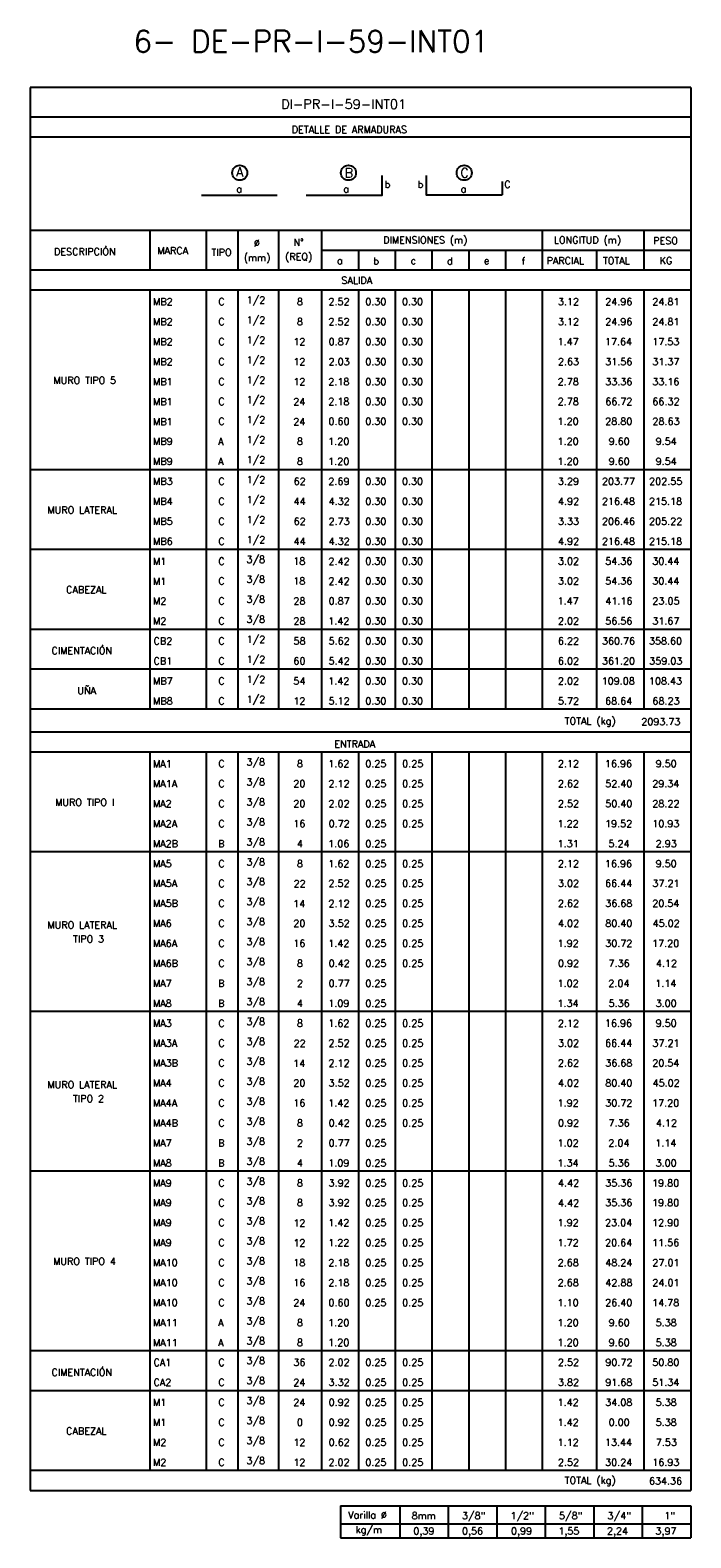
# Model space of a CAD drawing. Header units: metres. Extents: x -344 to 326, y 129 to 266.
# Tile 10 of 15: x -33 to -8, y 129 to 186. Entities that reach past the tile are written whole.
import ezdxf
from ezdxf.enums import TextEntityAlignment as Align

# ---------------------------------------------------------------- set-up
doc = ezdxf.new("R2010")
doc.units = ezdxf.units.M
for name, color, linetype in [('XREF-SE-CUADROS DE DESPIECE - HUAURA_PQT4$0$21', 3, 'Continuous'), ('XREF-SE-CUADROS DE DESPIECE - HUAURA_PQT4$0$21C', 3, 'Continuous'), ('XREF-SE-CUADROS DE DESPIECE - HUAURA_PQT4$0$23', 2, 'Continuous'), ('XREF-SE-CUADROS DE DESPIECE - HUAURA_PQT4$0$S-ANNO-TEXT', 7, 'Continuous'), ('XREF-SE-CUADROS DE DESPIECE - HUAURA_PQT4$0$S-LNWK-0006', 1, 'Continuous')]:
    doc.layers.add(name, color=color, linetype=linetype)
doc.styles.add('XREF-SE-CUADROS DE DESPIECE - HUAURA_PQT4$0$ROMANS-SP', font='romans.shx', dxfattribs={"width": 0.7})
doc.styles.add('XREF-SE-CUADROS DE DESPIECE - HUAURA_PQT4$0$TEGEPSA 100', font='romans.shx')

# ---------------------------------------------------------------- blocks, each defined once
blk = doc.blocks.new('XREF-SE-CUADROS DE DESPIECE - HUAURA_PQT4')
blk.add_line((72.039, 56.826), (72.039, 54.528))
at = {"layer": 'XREF-SE-CUADROS DE DESPIECE - HUAURA_PQT4$0$21'}
for p, q in [((54.887, 72.91), (54.887, 71.379)), ((57.054, 72.91), (57.054, 71.379)), ((58.266, 72.91), (58.266, 71.379)), ((59.836, 72.91), (59.836, 71.379)), ((61.486, 72.91), (61.486, 71.379)), ((69.953, 72.91), (69.953, 71.379)), ((73.848, 72.91), (73.848, 71.379)), ((61.486, 72.14), (75.656, 72.14)), ((62.897, 72.14), (62.897, 71.379)), ((64.308, 72.14), (64.308, 71.379)), ((65.719, 72.14), (65.719, 71.379)), ((67.13, 72.14), (67.13, 71.379)), ((68.542, 72.14), (68.542, 71.379)), ((72.039, 72.14), (72.039, 71.379)), ((50.297, 71.379), (75.656, 71.379)), ((50.297, 70.617), (75.656, 70.617)), ((54.887, 70.617), (54.887, 54.528)), ((57.054, 70.617), (57.054, 56.826)), ((58.266, 70.617), (58.266, 56.826)), ((59.836, 70.617), (59.836, 56.826)), ((61.486, 70.617), (61.486, 56.826)), ((62.897, 70.617), (62.897, 56.826)), ((64.308, 70.617), (64.308, 56.826)), ((65.719, 70.617), (65.719, 56.826)), ((67.13, 70.617), (67.13, 56.826)), ((68.542, 70.617), (68.542, 56.826)), ((69.953, 70.617), (69.953, 54.528)), ((72.039, 70.617), (72.039, 56.826)), ((73.848, 70.617), (73.848, 54.528)), ((50.297, 63.721), (75.656, 63.721)), ((50.297, 60.657), (75.656, 60.657)), ((50.297, 57.592), (75.656, 57.592)), ((57.054, 56.826), (57.054, 54.528)), ((58.266, 56.826), (58.266, 54.528)), ((59.836, 56.826), (59.836, 54.528)), ((61.486, 56.826), (61.486, 54.528)), ((62.897, 56.826), (62.897, 54.528)), ((64.308, 56.826), (64.308, 54.528)), ((65.719, 56.826), (65.719, 54.528)), ((67.13, 56.826), (67.13, 54.528)), ((68.542, 56.826), (68.542, 54.528)), ((50.297, 56.06), (75.656, 56.06)), ((50.297, 54.528), (54.887, 54.528)), ((54.887, 54.528), (75.656, 54.528)), ((50.297, 53.641), (75.656, 53.641)), ((50.297, 52.879), (75.656, 52.879)), ((54.887, 52.879), (54.887, 25.298)), ((57.054, 52.879), (57.054, 25.298)), ((58.266, 52.879), (58.266, 25.298)), ((59.836, 52.879), (59.836, 25.298)), ((61.486, 52.879), (61.486, 25.298)), ((62.897, 52.879), (62.897, 25.298)), ((64.308, 52.879), (64.308, 25.298)), ((65.719, 52.879), (65.719, 25.298)), ((67.13, 52.879), (67.13, 25.298)), ((68.542, 52.879), (68.542, 25.298)), ((69.953, 52.879), (69.953, 25.298)), ((72.039, 52.879), (72.039, 25.298)), ((73.848, 52.879), (73.848, 25.298)), ((50.297, 49.048), (75.656, 49.048)), ((50.297, 42.919), (75.656, 42.919)), ((50.297, 36.79), (75.656, 36.79)), ((50.297, 29.895), (75.656, 29.895)), ((50.297, 28.362), (75.656, 28.362)), ((50.297, 25.298), (75.656, 25.298)), ((64.481, 23.932), (64.481, 22.704)), ((66.343, 23.932), (66.343, 22.704)), ((68.206, 23.932), (68.206, 22.704)), ((70.068, 23.932), (70.068, 22.704)), ((71.931, 23.932), (71.931, 22.704)), ((73.794, 23.932), (73.794, 22.704)), ((62.215, 23.244), (75.656, 23.244))]:
    blk.add_line(p, q, dxfattribs=at)
at = {"layer": 'XREF-SE-CUADROS DE DESPIECE - HUAURA_PQT4$0$21C'}
for centre in [(58.341, 75.107), (62.516, 75.107), (66.958, 75.107)]:
    blk.add_circle(centre, 0.288, dxfattribs=at)
at = {"layer": 'XREF-SE-CUADROS DE DESPIECE - HUAURA_PQT4$0$23'}
for p, q in [((50.297, 78.38), (50.297, 24.523)), ((75.656, 78.38), (75.656, 24.523)), ((50.297, 72.91), (75.656, 72.91)), ((50.297, 24.523), (75.656, 24.523)), ((62.215, 23.932), (62.215, 22.704)), ((62.215, 23.932), (75.656, 23.932)), ((62.215, 23.932), (62.215, 22.704)), ((75.656, 23.932), (75.656, 22.704)), ((62.215, 22.704), (75.656, 22.704))]:
    blk.add_line(p, q, dxfattribs=at)
for points in [[(75.656, 78.38), (50.297, 78.38)], [(75.656, 77.244), (50.297, 77.244)], [(75.656, 76.474), (50.297, 76.474)]]:
    blk.add_lwpolyline(points, dxfattribs=at)
at = {"layer": 'XREF-SE-CUADROS DE DESPIECE - HUAURA_PQT4$0$S-LNWK-0006'}
blk.add_line((56.875, 74.255), (59.784, 74.255), dxfattribs=at)
blk.add_lwpolyline([(60.897, 74.255), (63.806, 74.255), (63.806, 75.006)], dxfattribs=at)
blk.add_lwpolyline([(68.416, 74.778), (68.416, 74.268, -0.414214), (68.403, 74.255), (65.507, 74.255), (65.507, 75.006)], format="xyb", dxfattribs=at)
at = {"style": 'XREF-SE-CUADROS DE DESPIECE - HUAURA_PQT4$0$TEGEPSA 100'}
for s, p in [('Ø', (58.885, 72.28)), ('N°', (60.406, 72.307)), ('DIMENSIONES (m)', (63.848, 72.394)), ('LONGITUD (m)', (70.397, 72.394)), ('PESO', (74.211, 72.367)), ('DESCRIPCIÓN', (51.215, 71.94)), ('MARCA', (55.18, 71.986)), ('TIPO', (57.255, 71.918)), ('(mm)', (58.499, 71.721)), ('(REQ)', (60.082, 71.748)), ('a', (62.078, 71.603)), ('b', (63.464, 71.591)), ('c', (64.905, 71.603)), ('d', (66.3, 71.592)), ('e', (67.712, 71.603)), ('f', (69.164, 71.589)), ('PARCIAL', (70.12, 71.601)), ('TOTAL', (72.284, 71.601)), ('KG', (74.461, 71.601)), ('MB2', (55.014, 70.021)), ('C', (57.521, 70.023)), (' 1/2', (58.418, 70.088)), ('8', (60.534, 70.024)), ('2.52', (61.747, 70.024)), ('0.30', (63.158, 70.024)), ('0.30', (64.57, 70.024)), ('3.12', (70.553, 70.024)), ('24.96', (72.369, 70.024)), ('24.81', (74.181, 70.024)), ('MB2', (55.014, 69.255)), ('C', (57.521, 69.257)), (' 1/2', (58.418, 69.322)), ('8', (60.534, 69.258)), ('2.52', (61.747, 69.258)), ('0.30', (63.158, 69.258)), ('0.30', (64.57, 69.258)), ('3.12', (70.553, 69.258)), ('24.96', (72.369, 69.258)), ('24.81', (74.181, 69.258)), ('MB2', (55.014, 68.489)), ('C', (57.521, 68.491)), (' 1/2', (58.418, 68.556)), ('12', (60.4, 68.487)), ('0.87', (61.75, 68.492)), ('0.30', (63.158, 68.492)), ('0.30', (64.57, 68.492)), ('1.47', (70.542, 68.489)), ('17.64', (72.359, 68.492)), ('17.53', (74.175, 68.492)), ('MB2', (55.014, 67.723)), ('C', (57.521, 67.725)), (' 1/2', (58.418, 67.79)), ('12', (60.4, 67.721)), ('2.03', (61.749, 67.726)), ('0.30', (63.158, 67.726)), ('0.30', (64.57, 67.726)), ('2.63', (70.553, 67.726)), ('31.56', (72.37, 67.726)), ('31.37', (74.18, 67.726)), ('MURO TIPO 5', (51.189, 67.011)), ('MB1', (55.014, 66.956)), ('C', (57.521, 66.959)), (' 1/2', (58.418, 67.024)), ('12', (60.4, 66.955)), ('2.18', (61.744, 66.96)), ('0.30', (63.158, 66.96)), ('0.30', (64.57, 66.96)), ('2.78', (70.548, 66.96)), ('33.36', (72.37, 66.96)), ('33.16', (74.179, 66.96)), ('MB1', (55.014, 66.19)), ('C', (57.521, 66.193)), (' 1/2', (58.418, 66.257)), ('24', (60.4, 66.19)), ('2.18', (61.744, 66.193)), ('0.30', (63.158, 66.193)), ('0.30', (64.57, 66.193)), ('2.78', (70.548, 66.193)), ('66.72', (72.374, 66.193)), ('66.32', (74.182, 66.193)), ('MB1', (55.014, 65.424)), ('C', (57.521, 65.427)), (' 1/2', (58.418, 65.491)), ('24', (60.4, 65.424)), ('0.60', (61.747, 65.427)), ('0.30', (63.158, 65.427)), ('0.30', (64.57, 65.427)), ('1.20', (70.539, 65.427)), ('28.80', (72.368, 65.427)), ('28.63', (74.183, 65.427)), ('MB9', (55.014, 64.661)), ('A', (57.515, 64.658)), (' 1/2', (58.418, 64.725)), ('8', (60.534, 64.661)), ('1.20', (61.735, 64.661)), ('1.20', (70.539, 64.661)), ('9.60', (72.498, 64.661)), ('9.54', (74.305, 64.661)), (' 1/2', (58.418, 63.959)), ('MB9', (55.014, 63.895)), ('A', (57.515, 63.892)), ('8', (60.534, 63.895)), ('1.20', (61.735, 63.895)), ('1.20', (70.539, 63.895)), ('9.60', (72.498, 63.895)), ('9.54', (74.305, 63.895)), ('MB3', (55.014, 63.129)), ('C', (57.521, 63.128)), (' 1/2', (58.418, 63.193)), ('62', (60.408, 63.129)), ('2.69', (61.746, 63.129)), ('0.30', (63.158, 63.129)), ('0.30', (64.57, 63.129)), ('3.29', (70.552, 63.129)), ('203.77', (72.244, 63.129)), ('202.55', (74.055, 63.129)), ('MB4', (55.014, 62.359)), ('C', (57.521, 62.362)), (' 1/2', (58.418, 62.427)), ('44', (60.408, 62.359)), ('4.32', (61.755, 62.363)), ('0.30', (63.158, 62.363)), ('0.30', (64.57, 62.363)), ('4.92', (70.56, 62.363)), ('216.48', (72.242, 62.363)), ('215.18', (74.051, 62.363)), ('MURO LATERAL', (50.96, 62.031)), (' 1/2', (58.418, 61.661)), ('MB5', (55.014, 61.597)), ('C', (57.521, 61.596)), ('62', (60.408, 61.597)), ('2.73', (61.749, 61.597)), ('0.30', (63.158, 61.597)), ('0.30', (64.57, 61.597)), ('3.33', (70.555, 61.597)), ('206.46', (72.242, 61.597)), ('205.22', (74.054, 61.597)), ('MB6', (55.014, 60.83)), ('C', (57.521, 60.83)), (' 1/2', (58.418, 60.894)), ('44', (60.408, 60.827)), ('4.32', (61.755, 60.83)), ('0.30', (63.158, 60.83)), ('0.30', (64.57, 60.83)), ('4.92', (70.56, 60.83)), ('216.48', (72.242, 60.83)), ('215.18', (74.051, 60.83)), ('M1', (55.014, 60.061)), ('C', (57.521, 60.063)), (' 3/8', (58.415, 60.128)), ('18', (60.396, 60.064)), ('2.42', (61.747, 60.062)), ('0.30', (63.158, 60.064)), ('0.30', (64.57, 60.064)), ('3.02', (70.553, 60.064)), ('54.36', (72.37, 60.064)), ('30.44', (74.176, 60.064)), (' 3/8', (58.415, 59.362)), ('CABEZAL', (51.678, 58.966)), ('M1', (55.014, 59.295)), ('C', (57.521, 59.297)), ('18', (60.396, 59.298)), ('2.42', (61.747, 59.296)), ('0.30', (63.158, 59.298)), ('0.30', (64.57, 59.298)), ('3.02', (70.553, 59.298)), ('54.36', (72.37, 59.298)), ('30.44', (74.176, 59.298)), ('M2', (55.014, 58.529)), ('C', (57.521, 58.531)), (' 3/8', (58.415, 58.596)), ('28', (60.403, 58.532)), ('0.87', (61.75, 58.532)), ('0.30', (63.158, 58.532)), ('0.30', (64.57, 58.532)), ('1.47', (70.542, 58.529)), ('41.16', (72.377, 58.532)), ('23.05', (74.182, 58.532)), ('M2', (55.014, 57.763)), ('C', (57.521, 57.765)), (' 3/8', (58.415, 57.83)), ('28', (60.403, 57.766)), ('1.42', (61.74, 57.763)), ('0.30', (63.158, 57.766)), ('0.30', (64.57, 57.766)), ('2.02', (70.552, 57.766)), ('56.56', (72.37, 57.766)), ('31.67', (74.18, 57.766)), (' 1/2', (58.418, 57.064)), ('CIMENTACIÓN', (51.116, 56.622)), ('CB2', (55.033, 56.999)), ('C', (57.521, 56.999)), ('58', (60.405, 57)), ('5.62', (61.749, 57)), ('0.30', (63.158, 57)), ('0.30', (64.57, 57)), ('6.22', (70.553, 57)), ('360.76', (72.243, 57)), ('358.60', (74.05, 57)), ('CB1', (55.033, 56.233)), ('C', (57.521, 56.233)), (' 1/2', (58.418, 56.298)), ('60', (60.403, 56.233)), ('5.42', (61.749, 56.233)), ('0.30', (63.158, 56.233)), ('0.30', (64.57, 56.233)), ('6.02', (70.553, 56.233)), ('361.20', (72.242, 56.233)), ('359.03', (74.057, 56.233)), ('MB7', (55.014, 55.464)), ('C', (57.521, 55.467)), (' 1/2', (58.418, 55.531)), ('54', (60.402, 55.467)), ('1.42', (61.74, 55.465)), ('0.30', (63.158, 55.467)), ('0.30', (64.57, 55.467)), ('2.02', (70.552, 55.467)), ('109.08', (72.235, 55.467)), ('108.43', (74.048, 55.467)), ('UÑA', (52.108, 55.096)), (' 1/2', (58.418, 54.765)), ('MB8', (55.014, 54.701)), ('C', (57.521, 54.7)), ('12', (60.4, 54.697)), ('5.12', (61.749, 54.701)), ('0.30', (63.158, 54.701)), ('0.30', (64.57, 54.701)), ('5.72', (70.554, 54.701)), ('68.64', (72.367, 54.701)), ('68.23', (74.183, 54.701)), ('MA1', (55.014, 52.283)), ('C', (57.521, 52.286)), (' 3/8', (58.415, 52.351)), ('8', (60.534, 52.286)), ('1.62', (61.74, 52.286)), ('0.25', (63.164, 52.286)), ('0.25', (64.576, 52.286)), ('2.12', (70.552, 52.284)), ('16.96', (72.361, 52.286)), ('9.50', (74.307, 52.286)), ('MA1A', (55.014, 51.517)), ('C', (57.521, 51.52)), (' 3/8', (58.415, 51.584)), ('20', (60.402, 51.52)), ('2.12', (61.747, 51.518)), ('0.25', (63.164, 51.52)), ('0.25', (64.576, 51.52)), ('2.62', (70.552, 51.52)), ('52.40', (72.369, 51.52)), ('29.34', (74.175, 51.52)), ('MURO TIPO I', (51.259, 50.805)), ('MA2', (55.014, 50.751)), ('C', (57.521, 50.753)), (' 3/8', (58.415, 50.818)), ('20', (60.402, 50.754)), ('2.02', (61.747, 50.754)), ('0.25', (63.164, 50.754)), ('0.25', (64.576, 50.754)), ('2.52', (70.552, 50.754)), ('50.40', (72.369, 50.754)), ('28.22', (74.181, 50.754)), ('MA2A', (55.014, 49.985)), ('C', (57.521, 49.987)), (' 3/8', (58.415, 50.052)), ('16', (60.396, 49.988)), ('0.72', (61.752, 49.988)), ('0.25', (63.164, 49.988)), ('0.25', (64.576, 49.988)), ('1.22', (70.545, 49.986)), ('19.52', (72.365, 49.988)), ('10.93', (74.175, 49.988)), ('MA2B', (55.014, 49.219)), ('B', (57.513, 49.217)), (' 3/8', (58.415, 49.286)), ('4', (60.535, 49.219)), ('1.06', (61.736, 49.222)), ('0.25', (63.164, 49.222)), ('1.31', (70.544, 49.222)), ('5.24', (72.495, 49.222)), ('2.93', (74.309, 49.222)), ('MA5', (55.014, 48.456)), ('C', (57.521, 48.455)), (' 3/8', (58.415, 48.52)), ('8', (60.534, 48.456)), ('1.62', (61.74, 48.456)), ('0.25', (63.164, 48.456)), ('0.25', (64.576, 48.456)), ('2.12', (70.552, 48.453)), ('16.96', (72.361, 48.456)), ('9.50', (74.307, 48.456)), (' 3/8', (58.415, 47.754)), ('MA5A', (55.014, 47.69)), ('C', (57.521, 47.689)), ('22', (60.407, 47.685)), ('2.52', (61.747, 47.69)), ('0.25', (63.164, 47.69)), ('0.25', (64.576, 47.69)), ('3.02', (70.553, 47.69)), ('66.44', (72.367, 47.69)), ('37.21', (74.182, 47.69)), ('MA5B', (55.014, 46.923)), ('C', (57.521, 46.923)), (' 3/8', (58.415, 46.987)), ('14', (60.393, 46.92)), ('2.12', (61.747, 46.921)), ('0.25', (63.164, 46.923)), ('0.25', (64.576, 46.923)), ('2.62', (70.552, 46.923)), ('36.68', (72.37, 46.923)), ('20.54', (74.175, 46.923)), ('MURO LATERAL', (50.96, 46.092)), ('MA6', (55.014, 46.157)), ('C', (57.521, 46.157)), (' 3/8', (58.415, 46.221)), ('20', (60.402, 46.157)), ('3.52', (61.749, 46.157)), ('0.25', (63.164, 46.157)), ('0.25', (64.576, 46.157)), ('4.02', (70.56, 46.157)), ('80.40', (72.371, 46.157)), ('45.02', (74.189, 46.157)), ('TIPO 3', (51.942, 45.559)), (' 3/8', (58.415, 45.455)), ('MA6A', (55.014, 45.391)), ('C', (57.521, 45.39)), ('16', (60.396, 45.391)), ('1.42', (61.74, 45.389)), ('0.25', (63.164, 45.391)), ('0.25', (64.576, 45.391)), ('1.92', (70.545, 45.391)), ('30.72', (72.374, 45.391)), ('17.20', (74.169, 45.391)), ('MA6B', (55.014, 44.625)), ('C', (57.521, 44.624)), (' 3/8', (58.415, 44.689)), ('8', (60.534, 44.625)), ('0.42', (61.752, 44.625)), ('0.25', (63.164, 44.625)), ('0.25', (64.576, 44.625)), ('0.92', (70.557, 44.625)), ('7.36', (72.497, 44.625)), ('4.12', (74.316, 44.623)), ('MA7', (55.014, 43.856)), ('B', (57.513, 43.854)), (' 3/8', (58.415, 43.923)), ('2', (60.534, 43.854)), ('0.77', (61.75, 43.859)), ('0.25', (63.164, 43.859)), ('1.02', (70.545, 43.859)), ('2.04', (72.493, 43.859)), ('1.14', (74.294, 43.856)), (' 3/8', (58.415, 43.157)), ('MA8', (55.014, 43.093)), ('B', (57.513, 43.088)), ('4', (60.535, 43.089)), ('1.09', (61.739, 43.093)), ('0.25', (63.164, 43.093)), ('1.34', (70.538, 43.093)), ('5.36', (72.497, 43.093)), ('3.00', (74.304, 43.093)), ('MA3', (55.014, 42.327)), ('C', (57.521, 42.326)), (' 3/8', (58.415, 42.391)), ('8', (60.534, 42.327)), ('1.62', (61.74, 42.327)), ('0.25', (63.164, 42.327)), ('0.25', (64.576, 42.327)), ('2.12', (70.552, 42.324)), ('16.96', (72.361, 42.327)), ('9.50', (74.307, 42.327)), ('MA3A', (55.014, 41.56)), ('C', (57.521, 41.56)), (' 3/8', (58.415, 41.624)), ('22', (60.407, 41.556)), ('2.52', (61.747, 41.56)), ('0.25', (63.164, 41.56)), ('0.25', (64.576, 41.56)), ('3.02', (70.553, 41.56)), ('66.44', (72.367, 41.56)), ('37.21', (74.182, 41.56)), (' 3/8', (58.415, 40.858)), ('MA3B', (55.014, 40.794)), ('C', (57.521, 40.793)), ('14', (60.393, 40.791)), ('2.12', (61.747, 40.792)), ('0.25', (63.164, 40.794)), ('0.25', (64.576, 40.794)), ('2.62', (70.552, 40.794)), ('36.68', (72.37, 40.794)), ('20.54', (74.175, 40.794)), ('MURO LATERAL', (50.96, 39.963)), ('MA4', (55.014, 40.025)), ('C', (57.521, 40.027)), (' 3/8', (58.415, 40.092)), ('20', (60.402, 40.028)), ('3.52', (61.749, 40.028)), ('0.25', (63.164, 40.028)), ('0.25', (64.576, 40.028)), ('4.02', (70.56, 40.028)), ('80.40', (72.371, 40.028)), ('45.02', (74.189, 40.028)), ('TIPO 2', (51.94, 39.43)), ('MA4A', (55.014, 39.259)), ('C', (57.521, 39.261)), (' 3/8', (58.415, 39.326)), ('16', (60.396, 39.262)), ('1.42', (61.74, 39.259)), ('0.25', (63.164, 39.262)), ('0.25', (64.576, 39.262)), ('1.92', (70.545, 39.262)), ('30.72', (72.374, 39.262)), ('17.20', (74.169, 39.262)), (' 3/8', (58.415, 38.56)), ('MA4B', (55.014, 38.493)), ('C', (57.521, 38.495)), ('8', (60.534, 38.496)), ('0.42', (61.752, 38.496)), ('0.25', (63.164, 38.496)), ('0.25', (64.576, 38.496)), ('0.92', (70.557, 38.496)), ('7.36', (72.497, 38.496)), ('4.12', (74.316, 38.493)), ('MA7', (55.014, 37.726)), ('B', (57.513, 37.725)), (' 3/8', (58.415, 37.794)), ('2', (60.534, 37.725)), ('0.77', (61.75, 37.73)), ('0.25', (63.164, 37.73)), ('1.02', (70.545, 37.73)), ('2.04', (72.493, 37.73)), ('1.14', (74.294, 37.727)), ('MA8', (55.014, 36.963)), ('B', (57.513, 36.959)), (' 3/8', (58.415, 37.028)), ('4', (60.535, 36.96)), ('1.09', (61.739, 36.963)), ('0.25', (63.164, 36.963)), ('1.34', (70.538, 36.963)), ('5.36', (72.497, 36.963)), ('3.00', (74.304, 36.963)), ('MA9', (55.014, 36.197)), ('C', (57.521, 36.197)), (' 3/8', (58.415, 36.261)), ('8', (60.534, 36.197)), ('3.92', (61.749, 36.197)), ('0.25', (63.164, 36.197)), ('0.25', (64.576, 36.197)), ('4.42', (70.56, 36.195)), ('35.36', (72.37, 36.197)), ('19.80', (74.169, 36.197)), ('MA9', (55.014, 35.431)), ('C', (57.521, 35.43)), (' 3/8', (58.415, 35.495)), ('8', (60.534, 35.431)), ('3.92', (61.749, 35.431)), ('0.25', (63.164, 35.431)), ('0.25', (64.576, 35.431)), ('4.42', (70.56, 35.429)), ('35.36', (72.37, 35.431)), ('19.80', (74.169, 35.431)), ('MA9', (55.014, 34.665)), ('C', (57.521, 34.664)), (' 3/8', (58.415, 34.729)), ('12', (60.4, 34.66)), ('1.42', (61.74, 34.663)), ('0.25', (63.164, 34.665)), ('0.25', (64.576, 34.665)), ('1.92', (70.545, 34.665)), ('23.04', (72.366, 34.665)), ('12.90', (74.169, 34.665)), ('MA9', (55.014, 33.899)), ('C', (57.521, 33.898)), (' 3/8', (58.415, 33.963)), ('12', (60.4, 33.894)), ('1.22', (61.74, 33.896)), ('0.25', (63.164, 33.899)), ('0.25', (64.576, 33.899)), ('1.72', (70.545, 33.896)), ('20.64', (72.366, 33.899)), ('11.56', (74.17, 33.899)), ('MURO TIPO 4', (51.181, 33.184)), ('MA10', (55.014, 33.133)), ('C', (57.521, 33.132)), (' 3/8', (58.415, 33.197)), ('18', (60.396, 33.133)), ('2.18', (61.744, 33.133)), ('0.25', (63.164, 33.133)), ('0.25', (64.576, 33.133)), ('2.68', (70.548, 33.133)), ('48.24', (72.374, 33.133)), ('27.01', (74.181, 33.133)), ('MA10', (55.014, 32.367)), ('C', (57.521, 32.366)), (' 3/8', (58.415, 32.431)), ('16', (60.396, 32.367)), ('2.18', (61.744, 32.367)), ('0.25', (63.164, 32.367)), ('0.25', (64.576, 32.367)), ('2.68', (70.548, 32.367)), ('42.88', (72.377, 32.367)), ('24.01', (74.181, 32.367)), ('MA10', (55.014, 31.6)), ('C', (57.521, 31.6)), (' 3/8', (58.415, 31.664)), ('24', (60.4, 31.597)), ('0.60', (61.747, 31.6)), ('0.25', (63.164, 31.6)), ('0.25', (64.576, 31.6)), ('1.10', (70.539, 31.6)), ('26.40', (72.368, 31.6)), ('14.78', (74.17, 31.6)), ('MA11', (55.014, 30.831)), ('A', (57.515, 30.831)), (' 3/8', (58.415, 30.898)), ('8', (60.534, 30.834)), ('1.20', (61.735, 30.834)), ('1.20', (70.539, 30.834)), ('9.60', (72.498, 30.834)), ('5.38', (74.306, 30.834)), ('MA11', (55.014, 30.065)), ('A', (57.515, 30.065)), (' 3/8', (58.415, 30.132)), ('8', (60.534, 30.068)), ('1.20', (61.735, 30.068)), ('1.20', (70.539, 30.068)), ('9.60', (72.498, 30.068)), ('5.38', (74.306, 30.068)), ('CA1', (55.033, 29.301)), ('C', (57.521, 29.301)), (' 3/8', (58.415, 29.366)), ('36', (60.404, 29.302)), ('2.02', (61.747, 29.302)), ('0.25', (63.164, 29.302)), ('0.25', (64.576, 29.302)), ('2.52', (70.552, 29.302)), ('90.72', (72.377, 29.302)), ('50.80', (74.178, 29.302)), ('CIMENTACIÓN', (51.116, 28.924)), ('CA2', (55.033, 28.535)), ('C', (57.521, 28.535)), (' 3/8', (58.415, 28.6)), ('24', (60.4, 28.533)), ('3.32', (61.749, 28.536)), ('0.25', (63.164, 28.536)), ('0.25', (64.576, 28.536)), ('3.82', (70.553, 28.536)), ('91.68', (72.373, 28.536)), ('51.34', (74.176, 28.536)), ('M1', (55.014, 27.766)), ('C', (57.521, 27.769)), (' 3/8', (58.415, 27.834)), ('24', (60.4, 27.766)), ('0.92', (61.752, 27.77)), ('0.25', (63.164, 27.77)), ('0.25', (64.576, 27.77)), ('1.42', (70.545, 27.767)), ('34.08', (72.37, 27.77)), ('5.38', (74.306, 27.77)), ('M1', (55.014, 27)), ('C', (57.521, 27.003)), (' 3/8', (58.415, 27.068)), ('0', (60.534, 27.004)), ('0.92', (61.752, 27.004)), ('0.25', (63.164, 27.004)), ('0.25', (64.576, 27.004)), ('1.42', (70.545, 27.001)), ('0.00', (72.5, 27.004)), ('5.38', (74.306, 27.004)), ('CABEZAL', (51.678, 26.672)), ('M2', (55.014, 26.234)), ('C', (57.521, 26.237)), (' 3/8', (58.415, 26.301)), ('12', (60.4, 26.233)), ('0.62', (61.752, 26.237)), ('0.25', (63.164, 26.237)), ('0.25', (64.576, 26.237)), ('1.12', (70.545, 26.235)), ('13.44', (72.359, 26.237)), ('7.53', (74.311, 26.237)), ('M2', (55.014, 25.468)), ('C', (57.521, 25.47)), (' 3/8', (58.415, 25.535)), ('12', (60.4, 25.467)), ('2.02', (61.747, 25.471)), ('0.25', (63.164, 25.471)), ('0.25', (64.576, 25.471)), ('2.52', (70.552, 25.471)), ('30.24', (72.367, 25.471)), ('16.93', (74.175, 25.471))]:
    blk.add_text(s, height=0.27, dxfattribs=at).set_placement(p)
at = {"layer": 'Defpoints', "style": 'XREF-SE-CUADROS DE DESPIECE - HUAURA_PQT4$0$ROMANS-SP'}
blk.add_text('6- DE-PR-I-59-INT01', height=0.83433, dxfattribs=at).set_placement((54.263, 79.735))
at = {"layer": 'XREF-SE-CUADROS DE DESPIECE - HUAURA_PQT4$0$23', "style": 'XREF-SE-CUADROS DE DESPIECE - HUAURA_PQT4$0$TEGEPSA 100'}
for s, p in [('SALIDA', (62.245, 70.839)), ('TOTAL (kg)', (70.815, 53.933)), ('2093.73', (73.753, 53.904)), ('ENTRADA', (61.974, 53.049)), ('TOTAL (kg)', (70.815, 24.782)), ('634.36', (74.051, 24.752))]:
    blk.add_text(s, height=0.27, dxfattribs=at).set_placement(p)
at = {"layer": 'XREF-SE-CUADROS DE DESPIECE - HUAURA_PQT4$0$S-ANNO-TEXT', "color": 4, "style": 'XREF-SE-CUADROS DE DESPIECE - HUAURA_PQT4$0$TEGEPSA 100'}
blk.add_text('DI-PR-I-59-INT01', height=0.36233, dxfattribs=at).set_placement((59.928, 77.564))
at = {"layer": 'XREF-SE-CUADROS DE DESPIECE - HUAURA_PQT4$0$S-ANNO-TEXT', "style": 'XREF-SE-CUADROS DE DESPIECE - HUAURA_PQT4$0$TEGEPSA 100'}
for s, height, p in [('DETALLE DE ARMADURAS', 0.27006, (60.339, 76.635)), ('Varilla %%C', 0.27, (62.5, 23.449)), ('kg/m', 0.27, (62.787, 22.879)), ('8mm', 0.27, (64.94, 23.424)), ('3/8"', 0.27, (66.868, 23.424)), ('1/2"', 0.27, (68.731, 23.424)), ('5/8"', 0.27, (70.593, 23.424)), ('3/4"', 0.27, (72.456, 23.424)), ('1"', 0.27, (74.635, 23.424)), ('0,39', 0.27, (65.007, 22.834)), ('0,56', 0.27, (66.87, 22.834)), ('0,99', 0.27, (68.755, 22.834)), ('1,55', 0.27, (70.572, 22.834)), ('2,24', 0.27, (72.435, 22.834)), ('3,97', 0.27, (74.298, 22.834))]:
    blk.add_text(s, height=height, dxfattribs=at).set_placement(p)
for s, height, p in [('A', 0.362, (58.342, 74.962)), ('B', 0.362, (62.53, 74.925)), ('C', 0.362, (66.972, 74.925)), ('a', 0.27, (58.324, 74.357)), ('a', 0.27, (62.423, 74.354)), ('a', 0.27, (66.935, 74.354))]:
    blk.add_text(s, height=height, dxfattribs=at).set_placement(p, align=Align.CENTER)
for s, p in [('b', (64.127, 74.534)), ('b', (65.391, 74.534)), ('C', (68.737, 74.534))]:
    blk.add_text(s, height=0.27, dxfattribs=at).set_placement(p, align=Align.RIGHT)

msp = doc.modelspace()

# ---------------------------------------------------------------- block references
msp.add_blockref('XREF-SE-CUADROS DE DESPIECE - HUAURA_PQT4', (-83.359, 105.83))

doc.saveas('drawing.dxf')
